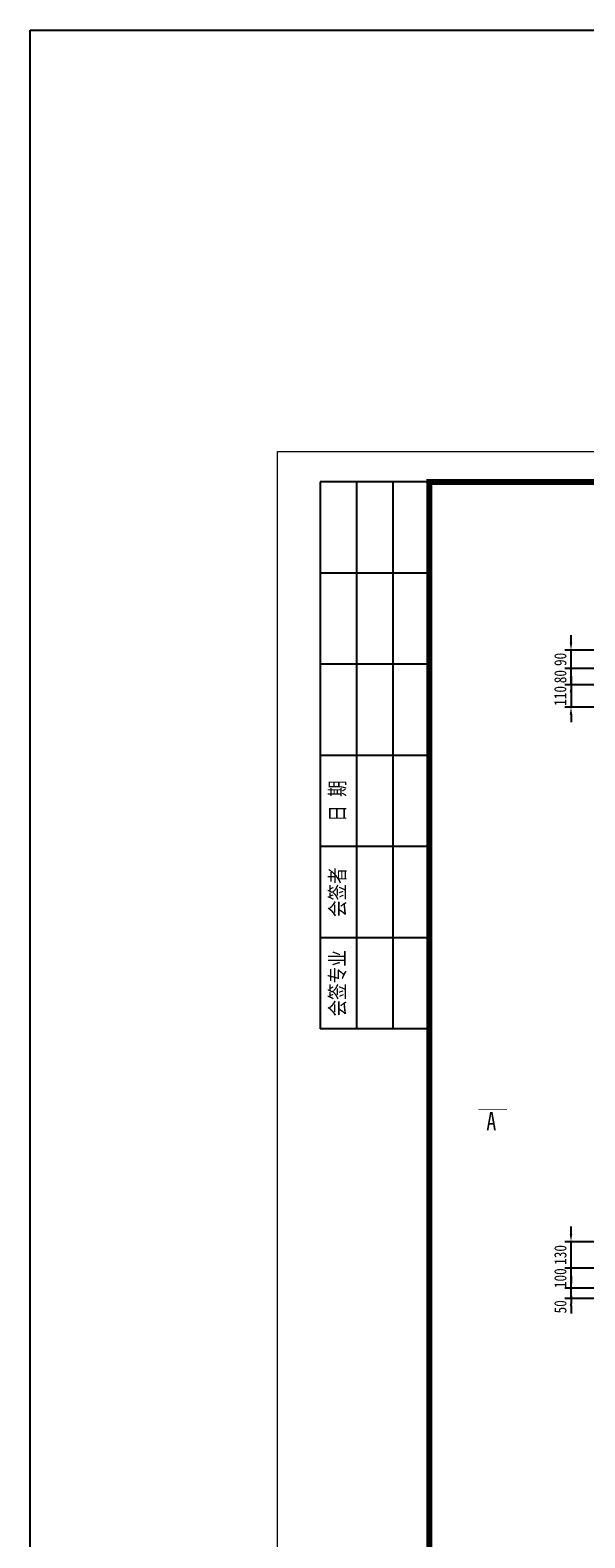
# Model space of a CAD drawing. Extents: x 7530 to 8796, y -15049 to -14057.
# Tile 2 of 6: x 7530 to 7712, y -14553 to -14057. Entities that reach past the tile are written whole.
import ezdxf

# ---------------------------------------------------------------- set-up
doc = ezdxf.new("R2010")
doc.units = 0
doc.header["$LTSCALE"] = 10
doc.header["$MEASUREMENT"] = 0
doc.layers.get('0').update_dxf_attribs({"linetype": 'CONTINUOUS'})
doc.layers.add('标注', color=142, linetype='CONTINUOUS')
doc.styles.get("Standard").update_dxf_attribs({"font": 'txt', "width": 0.8, "height": 4})
doc.styles.add('仿宋', font='txt', dxfattribs={"width": 0.8, "height": 4})
doc.styles.add('宋体', font='simfang.ttf', dxfattribs={"width": 0.8, "height": 3.5})

# ---------------------------------------------------------------- blocks, each defined once
blk = doc.blocks.new('A$C50DF6438')
at = {"lineweight": 0}
for p, q in [((-420, -297), (-420, 0)), ((-420, 0), (0, 0))]:
    blk.add_line(p, q, dxfattribs=at)
for p, q in [((-395, -5), (-413, -5)), ((-413, -5), (-413, -95)), ((-407, -5), (-407, -95)), ((-401, -5), (-401, -95)), ((-395, -20), (-413, -20)), ((-395, -35), (-413, -35)), ((-395, -50), (-413, -50)), ((-395, -65), (-413, -65)), ((-395, -80), (-413, -80)), ((-395, -95), (-413, -95))]:
    blk.add_line(p, q)
at = {"lineweight": 0, "const_width": 1}
blk.add_lwpolyline([(-395, -5), (-5, -5), (-5, -292), (-395, -292)], close=True, dxfattribs=at)
at = {"char_height": 2.5, "attachment_point": 5, "rotation": 90, "style": '宋体'}
for s, insert in [('日 期', (-410, -57.5)), ('会签者', (-410, -72.5)), ('会签专业', (-410, -87.5))]:
    blk.add_mtext(s, dxfattribs=dict(at, insert=insert))

msp = doc.modelspace()

# ---------------------------------------------------------------- linework, layer by layer
at = {"ltscale": 2, "const_width": 0.3}
msp.add_lwpolyline([(7686.68, -14412.55), (7677.19, -14412.55)], dxfattribs=at)
at = {"layer": '标注', "ltscale": 2}
for p, q in [((7707.72, -14258.84), (7707.72, -14256.34)), ((7729.95, -14261.34), (7705.72, -14261.34)), ((7707.72, -14267.34), (7707.72, -14261.34)), ((7707.72, -14264.84), (7707.72, -14262.34)), ((7721.62, -14267.34), (7705.72, -14267.34)), ((7734.95, -14267.34), (7705.72, -14267.34)), ((7707.72, -14272.68), (7707.72, -14267.34)), ((7707.72, -14270.18), (7707.72, -14267.68)), ((7707.72, -14269.84), (7707.72, -14272.34)), ((7729.95, -14272.68), (7705.72, -14272.68)), ((7734.95, -14272.68), (7705.72, -14272.68)), ((7734.95, -14272.68), (7705.72, -14272.68)), ((7707.72, -14272.68), (7707.72, -14280.01)), ((7707.72, -14275.18), (7707.72, -14277.68)), ((7734.95, -14280.01), (7705.72, -14280.01)), ((7711.66, -14280.01), (7705.72, -14280.01)), ((7707.72, -14282.51), (7707.72, -14285.01)), ((7707.72, -14453.51), (7707.72, -14451.01)), ((7721.6, -14456.01), (7705.72, -14456.01)), ((7722.8, -14456.01), (7705.72, -14456.01)), ((7734.95, -14456.01), (7705.72, -14456.01)), ((7711.66, -14456.01), (7705.72, -14456.01)), ((7707.72, -14464.68), (7707.72, -14456.01)), ((7707.72, -14462.18), (7707.72, -14459.68)), ((7734.95, -14464.68), (7705.72, -14464.68)), ((7734.95, -14464.68), (7705.72, -14464.68)), ((7707.72, -14471.34), (7707.72, -14464.68)), ((7707.72, -14468.84), (7707.72, -14466.34)), ((7707.72, -14467.18), (7707.72, -14469.68)), ((7722.8, -14471.34), (7705.72, -14471.34)), ((7734.95, -14471.34), (7705.72, -14471.34)), ((7729.95, -14474.68), (7705.72, -14474.68)), ((7707.72, -14474.68), (7707.72, -14471.34)), ((7707.72, -14473.84), (7707.72, -14476.34)), ((7707.72, -14477.18), (7707.72, -14479.68))]:
    msp.add_line(p, q, dxfattribs=at)
msp.add_lwpolyline([(7529.55, -14057.24), (8795.97, -14057.24), (8795.97, -15049.09), (7529.55, -15049.09)], close=True, dxfattribs=at)
at = {"layer": '标注', "ltscale": 2, "const_width": 0.5}
for points in [[(7707.47, -14267.34, 1), (7707.97, -14267.34, 1)], [(7707.47, -14464.68, 1), (7707.97, -14464.68, 1)], [(7707.47, -14471.34, 1), (7707.97, -14471.34, 1)]]:
    msp.add_lwpolyline(points, format="xyb", close=True, dxfattribs=at)
at = {"layer": '标注', "ltscale": 2}
for points in [[(7707.3, -14258.84), (7708.13, -14258.84), (7707.72, -14261.34)], [(7707.3, -14270.18), (7708.13, -14270.18), (7707.72, -14272.68)], [(7707.3, -14275.18), (7708.13, -14275.18), (7707.72, -14272.68)], [(7707.3, -14275.18), (7708.13, -14275.18), (7707.72, -14272.68)], [(7707.3, -14282.51), (7708.13, -14282.51), (7707.72, -14280.01)], [(7707.3, -14282.51), (7708.13, -14282.51), (7707.72, -14280.01)], [(7707.3, -14453.51), (7708.13, -14453.51), (7707.72, -14456.01)], [(7707.3, -14453.51), (7708.13, -14453.51), (7707.72, -14456.01)], [(7707.3, -14453.51), (7708.13, -14453.51), (7707.72, -14456.01)], [(7707.3, -14453.51), (7708.13, -14453.51), (7707.72, -14456.01)], [(7707.3, -14477.18), (7708.13, -14477.18), (7707.72, -14474.68)]]:
    msp.add_solid(points, dxfattribs=at)

# ---------------------------------------------------------------- block references
at = {"linetype": 'Continuous', "xscale": 2, "yscale": 2, "zscale": 2}
msp.add_blockref('A$C50DF6438', (8451.04, -14195.95), dxfattribs=at)

# ---------------------------------------------------------------- texts
at = {"ltscale": 2, "width": 0.8}
msp.add_text('A', height=6, dxfattribs=at).set_placement((7679.83, -14419.31))
at = {"layer": '标注', "ltscale": 2, "char_height": 4, "attachment_point": 5, "rotation": 90, "style": '仿宋'}
for s, insert in [('\\A1;90', (7704.22, -14264.34)), ('\\A1;80', (7704.22, -14270.01)), ('\\A1;110', (7704.19, -14276.35)), ('\\A1;130', (7704.22, -14460.35)), ('\\A1;100', (7704.22, -14468.01)), ('\\A1;50', (7704.22, -14477.43))]:
    msp.add_mtext(s, dxfattribs=dict(at, insert=insert))

doc.saveas('drawing.dxf')
